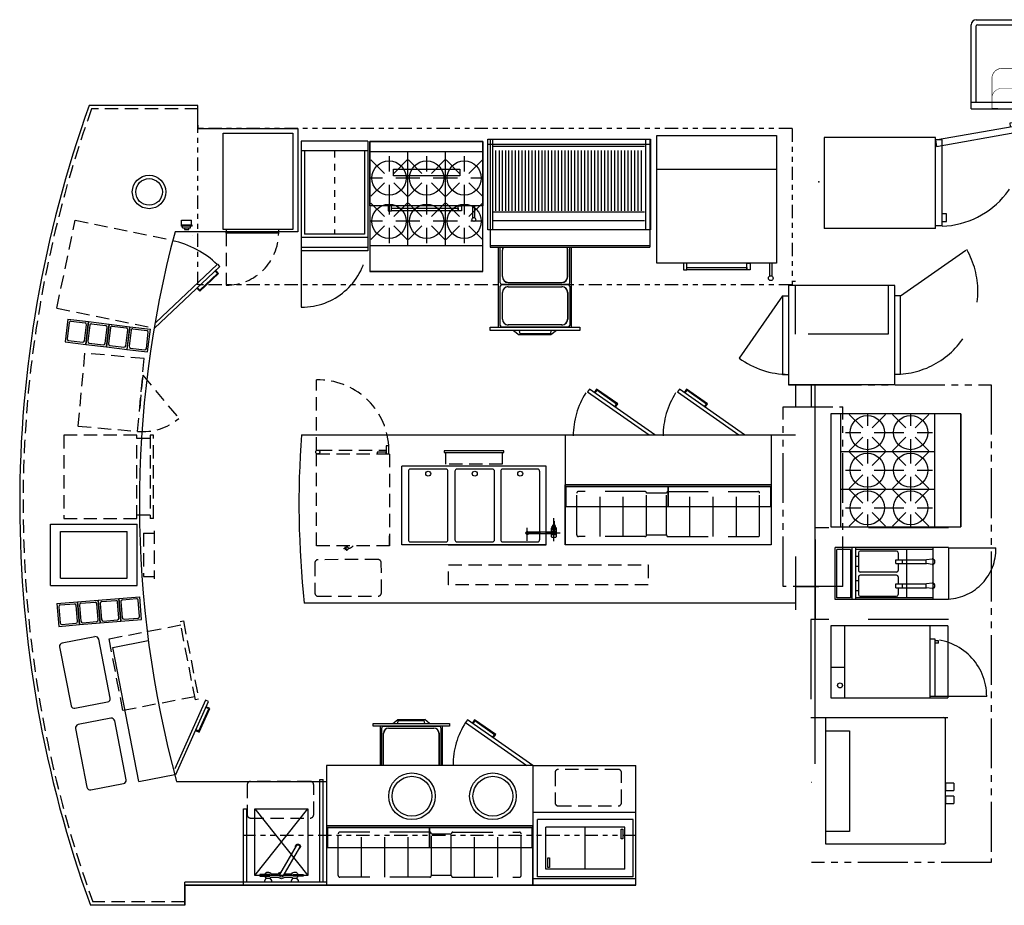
# Model space of a CAD drawing. Header units: inches. Extents: x -119 to 3951, y 0 to 4293.
# Tile 54 of 68: x 3221 to 3518, y 2991 to 3257. Entities that reach past the tile are written whole.
import ezdxf

# ---------------------------------------------------------------- set-up
doc = ezdxf.new("R2010")
doc.units = ezdxf.units.IN
doc.header["$LTSCALE"] = 48
doc.header["$MEASUREMENT"] = 0
for name, pattern in [('A1-DASH', [0.2383, 0.0833, -0.031, 0.031, -0.031, 0.031, -0.031]), ('A2-DASH', [0.5225, 0.3125, -0.042, 0.042, -0.042, 0.042, -0.042]), ('DASHED', [0.75, 0.5, -0.25]), ('HIDDEN', [0.375, 0.25, -0.125]), ('L-DASH', [0.1249, 0.0833, -0.0416]), ('PHANTOM', [2.5, 1.25, -0.25, 0.25, -0.25, 0.25, -0.25]), ('S-DASH', [0.082, 0.041, -0.041])]:
    doc.linetypes.add(name, pattern=pattern)
for name, color, linetype in [('200', 2, 'CONTINUOUS'), ('201', 2, 'HIDDEN'), ('202', 2, 'PHANTOM'), ('204', 6, 'CONTINUOUS'), ('206', 1, 'DASHED'), ('206-KCL-DS', 1, 'DASHED'), ('A-WALL-INT-P1', 7, 'CONTINUOUS'), ('FS-CLRNC', 1, 'DASHED'), ('FS-DSH01', 1, 'S-DASH'), ('FS-DSH03', 1, 'L-DASH'), ('FS-DSHA1', 4, 'A1-DASH'), ('FS-DSHA2', 4, 'A2-DASH'), ('FS-EQCTR', 4, 'CONTINUOUS'), ('FS-EQDTL', 8, 'CONTINUOUS'), ('FS-EQPMT', 2, 'CONTINUOUS'), ('FS-HDS01', 6, 'A1-DASH'), ('FS-HDS02', 6, 'A2-DASH'), ('RD-WALL', 7, 'CONTINUOUS')]:
    doc.layers.add(name, color=color, linetype=linetype)

# ---------------------------------------------------------------- blocks, each defined once
blk = doc.blocks.new('HC00282P')
at = {"layer": '200'}
for p, q in [((27.38, 0), (0, 0)), ((0, -33.5), (0, 0)), ((27.38, -33.5), (27.38, 0)), ((0, -33.5), (27.38, -33.5)), ((0.75, -35.5), (0.75, -33.5)), ((0.75, -35.5), (26.62, -35.5)), ((2.12, -35.5), (2.12, -36.8)), ((26.62, -35.5), (26.62, -33.5)), ((2.12, -36.8), (4.41, -36.8)), ((4.41, -36.8), (4.41, -35.57))]:
    blk.add_line(p, q, dxfattribs=at)
at = {"layer": '206'}
for p, q in [((26.62, -33.5), (24.65, -33.78)), ((24.65, -33.78), (29.22, -59.85)), ((26.62, -33.5), (31.2, -59.56)), ((31.68, -55.84), (30.69, -55.98)), ((31.96, -57.87), (31.68, -55.84)), ((31.01, -58), (31.96, -57.87)), ((29.22, -59.85), (31.2, -59.56))]:
    blk.add_line(p, q, dxfattribs=at)
blk.add_arc((26.21, -34.69), 25.55, 181.8195, 281.3572, dxfattribs=at)
blk = doc.blocks.new('V16SP-P')
at = {"layer": 'FS-EQPMT'}
for p, q in [((0, 6.875), (0, 0)), ((6.25, 6.875), (0, 6.875)), ((5.25, 6.375), (1, 6.375)), ((6.25, 0), (6.25, 6.875)), ((0.5, 5.875), (0.5, 1)), ((5.75, 1), (5.75, 5.875)), ((6.25, 0), (0, 0)), ((5.25, 0.5), (1, 0.5))]:
    blk.add_line(p, q, dxfattribs=at)
for centre, start, end in [((1, 5.875), 90, 180), ((5.25, 5.875), 0, 90), ((1, 1), 180, 270), ((5.25, 1), 270, 0)]:
    blk.add_arc(centre, 0.5, start, end, dxfattribs=at)
blk = doc.blocks.new('e2d0104p')
at = {"layer": 'FS-DSH03'}
for p, q in [((10, 0), (1, 0)), ((0, -1), (0, -19)), ((11, -19), (11, -1)), ((1, -20), (10, -20))]:
    blk.add_line(p, q, dxfattribs=at)
for centre, start, end in [((1, -1), 90, 180), ((10, -1), 0, 90), ((1, -19), 180, 270), ((10, -19), 270, 0)]:
    blk.add_arc(centre, 1, start, end, dxfattribs=at)
blk = doc.blocks.new('F-3253')
at = {"layer": 'FS-EQPMT'}
for p, q in [((-6.5, -2.25), (-6.5, -1.75)), ((-6.5, -1.75), (-3.5, -1.75)), ((-3.5, -2.25), (-6.5, -2.25)), ((-5, 0), (-5, -0.5)), ((-5, -0.5), (-4.55, -1.17)), ((-3.5, -1.75), (-3.5, -2.25)), ((-3.45, -1.17), (-3, -0.5)), ((-3.13, -1.5), (-0.87, -1.5)), ((-3.13, -2.5), (-0.87, -2.5)), ((-3, -0.5), (-3, 0)), ((-0.43, -2.25), (4.57, -10.91)), ((5.43, -10.41), (0.43, -1.75)), ((0.87, -1.5), (3.13, -1.5)), ((0.87, -2.5), (3.13, -2.5)), ((3, 0), (3, -0.5)), ((3, -0.5), (3.45, -1.17)), ((3.5, -1.75), (3.5, -2.25)), ((6.5, -1.75), (3.5, -1.75)), ((3.5, -2.25), (6.5, -2.25)), ((4.55, -1.17), (5, -0.5)), ((5, -0.5), (5, 0)), ((6.5, -2.25), (6.5, -1.75))]:
    blk.add_line(p, q, dxfattribs=at)
for centre, radius, start, end in [((-4, -2), 1, 30, 165.5225), ((-4, -2), 1, 194.4775, 330), ((0, -2), 1, 30, 150), ((0, -2), 1, 210, 270), ((0, -2), 0.5, 30, 210), ((4, -2), 1, 14.4775, 150), ((4, -2), 1, 210, 345.5225), ((5, -10.66), 0.75, 161.8103, 78.1897), ((5, -10.66), 0.5, 210, 30)]:
    blk.add_arc(centre, radius, start, end, dxfattribs=at)
blk = doc.blocks.new('p-ucd24')
at = {"layer": 'FS-DSH03'}
for p, q in [((0.5, 12), (1.5, 12)), ((0.5, -12), (0.5, 12)), ((1.5, 12), (1.5, -12)), ((1.5, 11), (23.5, 11)), ((23.5, 11), (23.5, -11)), ((23.5, -11), (1.5, -11)), ((1.5, -12), (0.5, -12))]:
    blk.add_line(p, q, dxfattribs=at)
blk = doc.blocks.new('RAE01P')
at = {"layer": '200'}
for p, q in [((0, 0), (0, -17.25)), ((0, 0), (28.75, 0)), ((28.75, 0), (28.75, -17.25)), ((0, -17.25), (28.75, -17.25))]:
    blk.add_line(p, q, dxfattribs=at)
at = {"layer": '204'}
for p, q in [((2.5, -2.32), (2.5, -14.93)), ((2.5, -2.32), (26.25, -2.32)), ((14.38, -2.32), (14.38, -14.93)), ((26.25, -2.32), (26.25, -14.93)), ((2.5, -14.93), (26.25, -14.93))]:
    blk.add_line(p, q, dxfattribs=at)
for points in [[(25.61, -2.85), (25.61, -5.78), (25.13, -5.78), (25.13, -2.85)], [(3.14, -14.4), (3.14, -11.47), (3.62, -11.47), (3.62, -14.4)]]:
    blk.add_lwpolyline(points, close=True, dxfattribs=at)
blk = doc.blocks.new('sk-1620')
at = {"layer": 'FS-EQCTR'}
for p, q in [((-8, -20), (8, 0)), ((-8, 0), (8, -20)), ((-8, -20), (-8, 0)), ((-8, 0), (8, 0)), ((8, 0), (8, -20)), ((8, -20), (-8, -20))]:
    blk.add_line(p, q, dxfattribs=at)
blk = doc.blocks.new('VHD044P')
at = {"layer": '200'}
for centre, start, end in [((0.5, -35.5, 65.5), 180, 270), ((37.5, -35.5, 65.5), 270, 0)]:
    blk.add_arc(centre, 0.5, start, end, dxfattribs=at)
for points, invisible_edges in [([(0, -35.5, 65.5), (0, 0, 65.5), (38, 0, 65.5), (38, -35.5, 65.5)], 8), ([(0.5, -35.5, 65.5), (0, -35.5, 65.5), (0.06, -35.74, 65.5)], 9), ([(0.5, -35.5, 65.5), (0.26, -35.94, 65.5), (0.06, -35.74, 65.5)], 9), ([(0.5, -35.5, 65.5), (0.5, -36, 65.5), (0.26, -35.94, 65.5)], 9), ([(0.5, -35.5, 65.5), (0.5, -36, 65.5), (37.5, -36, 65.5), (37.5, -35.5, 65.5)], 13), ([(37.5, -35.5, 65.5), (37.74, -35.94, 65.5), (37.94, -35.74, 65.5)], 9), ([(37.5, -35.5, 65.5), (37.5, -36, 65.5), (37.74, -35.94, 65.5)], 9), ([(37.5, -35.5, 65.5), (38, -35.5, 65.5), (37.94, -35.74, 65.5)], 9)]:
    blk.add_3dface(points, dxfattribs=dict(at, invisible_edges=invisible_edges))
at = {"layer": '202'}
for p, q in [((14.44, -38.5, 60.31), (12.19, -38.5, 60.31)), ((18.31, -38.5, 60.31), (16.06, -38.5, 60.31))]:
    blk.add_line(p, q, dxfattribs=at)
at = {"layer": '204'}
blk.add_3dface([(3.81, 0, 67.38), (34.06, 0, 67.38), (34.06, -7.12, 67.38), (3.81, -7.12, 67.38)], dxfattribs=at)
at = {"layer": '204', "invisible_edges": 2}
for points in [[(12.19, -36, 60.31), (12.19, -38.5, 60.31), (14.44, -38.5, 60.31), (14.44, -36, 60.31)], [(16.06, -36, 60.31), (16.06, -38.5, 60.31), (18.31, -38.5, 60.31), (18.31, -36, 60.31)]]:
    blk.add_3dface(points, dxfattribs=at)
blk = doc.blocks.new('GRCC112P')
at = {"layer": '200'}
for p, q in [((6, -6), (6, -41.19)), ((27.62, -6), (6, -6)), ((27.62, -41.19), (27.62, -6)), ((27.62, -41.19), (6, -41.19))]:
    blk.add_line(p, q, dxfattribs=at)
at = {"layer": '204'}
for p, q in [((15.11, -10.06), (15.11, -6)), ((27.62, -10.06), (6, -10.06)), ((27.62, -35.75), (6, -35.75)), ((6.47, -37.37), (6.47, -35.75)), ((6.47, -37.37), (23.62, -37.37)), ((22.44, -38.37), (22.44, -37.37)), ((22.44, -38.37), (23.16, -38.37)), ((23.16, -38.37), (23.16, -37.37)), ((23.62, -37.37), (23.62, -35.75))]:
    blk.add_line(p, q, dxfattribs=at)
blk.add_circle((9.75, -8.74), 0.75, dxfattribs=at)
at = {"layer": '206'}
for p, q in [((0, -41.19), (0, 0)), ((29.62, 0), (0, 0)), ((29.62, -41.19), (29.62, 0)), ((6.47, -52.87), (6.47, -35.75))]:
    blk.add_line(p, q, dxfattribs=at)
blk.add_arc((6.47, -35.75), 17.12, 270, 0, dxfattribs=at)
blk = doc.blocks.new('VHG009P')
at = {"layer": '200'}
for p, q in [((0, -19.344), (0, 0)), ((0, 0), (34, 0)), ((34, 0), (34, -19.344)), ((7.125, -10.34375), (7.125, -8.34375)), ((7.125, -8.34375), (27, -8.34375)), ((27, -8.34375), (27, -10.34375)), ((27, -10.34375), (7.125, -10.34375)), ((34, -19.344), (0, -19.344)), ((6.5, -19.344), (5.5, -19.344)), ((5.5, -19.344), (5.5, -20.844)), ((6.5, -20.844), (6.5, -19.344)), ((6.5, -20.094), (26.5, -20.094)), ((6.5, -20.844), (6.5, -20.094)), ((26.5, -19.344), (27.5, -19.344)), ((26.5, -20.844), (26.5, -19.344)), ((26.5, -20.094), (26.5, -20.844)), ((27.5, -19.344), (27.5, -20.844)), ((31, -19.344), (31.5, -19.344)), ((31, -22.969), (31, -19.344)), ((31.5, -19.344), (31.5, -22.969)), ((5.5, -20.844), (6.5, -20.844)), ((26.5, -20.844), (6.5, -20.844)), ((27.5, -20.844), (26.5, -20.844)), ((31.5, -22.969), (31, -22.969))]:
    blk.add_line(p, q, dxfattribs=at)
blk.add_circle((31.25, -23.46875), 0.5625, dxfattribs=at)
blk = doc.blocks.new('VHG008P')
at = {"layer": '200'}
for p, q in [((0, 0), (36, 0)), ((0, -38.375), (0, 0)), ((36, 0), (36, -38.375)), ((0, -10.125), (36, -10.125)), ((36, -38.375), (0, -38.375)), ((9, -38.375), (8, -38.375)), ((8, -38.375), (8, -40.375)), ((9, -38.375), (8, -38.375)), ((8, -38.375), (8, -40.375)), ((9, -40.375), (9, -38.375)), ((9, -40.375), (9, -38.375)), ((27, -38.375), (28, -38.375)), ((27, -40.375), (27, -38.375)), ((27, -38.375), (28, -38.375)), ((27, -40.375), (27, -38.375)), ((28, -38.375), (28, -40.375)), ((28, -38.375), (28, -40.375)), ((33.93, -42.215), (33.93, -38.375)), ((33.93, -42.215), (33.93, -38.375)), ((34.57, -38.375), (34.57, -42.215)), ((34.57, -38.375), (34.57, -42.215)), ((8, -40.375), (9, -40.375)), ((8, -40.375), (9, -40.375)), ((9, -39.625), (27, -39.625)), ((9, -40.375), (9, -39.625)), ((9, -39.625), (27, -39.625)), ((9, -40.375), (9, -39.625)), ((27, -40.375), (9, -40.375)), ((27, -40.375), (9, -40.375)), ((27, -39.625), (27, -40.375)), ((27, -39.625), (27, -40.375)), ((28, -40.375), (27, -40.375)), ((28, -40.375), (27, -40.375))]:
    blk.add_line(p, q, dxfattribs=at)
blk.add_circle((34.25, -42.855), 0.718, dxfattribs=at)
blk.add_circle((34.25, -42.855), 0.718, dxfattribs=at)
blk = doc.blocks.new('VHQ073P')
at = {"layer": '200'}
for p, q in [((0, -27.25), (0, 0)), ((0, 0), (49, 0)), ((1.5, -27.25), (1.5, 0)), ((47.5, 0), (47.5, -27.25)), ((0, -1.5), (49, -1.5)), ((47.18, -2.21), (1.73, -2.21)), ((49, 0), (49, -27.25)), ((2.48, -21.59), (2.48, -3.46)), ((3.49, -21.59), (3.49, -3.46)), ((4.42, -21.59), (4.42, -3.46)), ((5.42, -21.59), (5.42, -3.46)), ((6.36, -21.59), (6.36, -3.46)), ((7.36, -21.59), (7.36, -3.46)), ((8.36, -21.59), (8.36, -3.46)), ((9.36, -21.59), (9.36, -3.46)), ((10.33, -21.59), (10.33, -3.46)), ((11.33, -21.59), (11.33, -3.46)), ((12.33, -21.59), (12.33, -3.46)), ((13.33, -21.59), (13.33, -3.46)), ((14.33, -21.59), (14.33, -3.46)), ((15.33, -21.59), (15.33, -3.46)), ((16.33, -21.59), (16.33, -3.46)), ((17.24, -21.59), (17.24, -3.46)), ((18.24, -21.59), (18.24, -3.46)), ((19.26, -21.59), (19.26, -3.46)), ((20.26, -21.59), (20.26, -3.46)), ((21.24, -21.59), (21.24, -3.46)), ((22.24, -21.59), (22.24, -3.46)), ((23.24, -21.59), (23.24, -3.46)), ((24.24, -21.59), (24.24, -3.46)), ((25.24, -21.59), (25.24, -3.46)), ((26.24, -21.59), (26.24, -3.46)), ((27.24, -21.59), (27.24, -3.46)), ((28.24, -21.59), (28.24, -3.46)), ((29.24, -21.59), (29.24, -3.46)), ((30.24, -21.59), (30.24, -3.46)), ((31.24, -21.59), (31.24, -3.46)), ((32.24, -21.59), (32.24, -3.46)), ((33.24, -21.59), (33.24, -3.46)), ((34.24, -21.59), (34.24, -3.46)), ((35.24, -21.59), (35.24, -3.46)), ((36.24, -21.59), (36.24, -3.46)), ((37.24, -21.59), (37.24, -3.46)), ((38.24, -21.59), (38.24, -3.46)), ((39.24, -21.59), (39.24, -3.46)), ((40.24, -21.59), (40.24, -3.46)), ((41.24, -21.59), (41.24, -3.46)), ((42.24, -21.59), (42.24, -3.46)), ((43.24, -21.59), (43.24, -3.46)), ((44.24, -21.59), (44.24, -3.46)), ((45.24, -21.59), (45.24, -3.46)), ((46.24, -21.59), (46.24, -3.46)), ((47.18, -21.96), (1.73, -21.96)), ((1.73, -24.46), (47.18, -24.46)), ((49, -27.25), (0, -27.25))]:
    blk.add_line(p, q, dxfattribs=at)
blk = doc.blocks.new('RA2F02P')
at = {"layer": '200'}
for p, q in [((0, 0), (48, 0)), ((0, 0), (0, -32.5)), ((48, 0), (48, -32.5)), ((0, -32), (48, -32)), ((0, -32.5), (48, -32.5)), ((2.5, -56.5), (2.5, -32.5)), ((3.04, -43.23), (3.04, -32.5)), ((23.95, -43.22), (23.95, -32.49)), ((24.5, -56.5), (24.5, -32.5)), ((3.67, -41.32), (3.67, -33.36)), ((3.71, -41.32), (3.71, -33.39)), ((23.28, -41.32), (23.28, -33.36)), ((23.32, -41.32), (23.32, -33.4)), ((3.04, -55.99), (3.04, -44.24)), ((23.44, -43.73), (3.55, -43.73)), ((23.44, -43.73), (3.55, -43.73)), ((3.56, -43.73), (23.44, -43.73)), ((3.56, -43.73), (23.44, -43.73)), ((5.45, -43.06), (21.55, -43.06)), ((5.45, -43.1), (21.55, -43.1)), ((5.45, -44.36), (21.55, -44.36)), ((5.45, -44.4), (21.55, -44.4)), ((23.95, -44.24), (23.95, -55.99)), ((3.67, -54.1), (3.67, -46.13)), ((3.71, -54.1), (3.71, -46.13)), ((23.28, -46.13), (23.28, -54.1)), ((23.32, -46.13), (23.32, -54.1)), ((21.55, -55.83), (5.45, -55.83)), ((21.55, -55.87), (5.45, -55.87)), ((0, -56.5), (27, -56.5)), ((0, -57.5), (0, -56.5)), ((27, -57.5), (0, -57.5)), ((23.44, -56.5), (3.56, -56.5)), ((7, -57.5), (8.75, -58.88)), ((8.75, -57.5), (8.88, -58.5)), ((18.25, -58.88), (8.75, -58.88)), ((18.12, -58.5), (8.88, -58.5)), ((18.25, -57.5), (18.12, -58.5)), ((20, -57.5), (18.25, -58.88)), ((27, -56.5), (27, -57.5))]:
    blk.add_line(p, q, dxfattribs=at)
for centre, radius, start, end in [((5.45, -33.36), 1.78, 151.0781, 180), ((5.45, -33.36), 1.74, 150.3561, 181.055), ((21.55, -33.36), 1.74, 359.8516, 29.6439), ((21.55, -33.36), 1.78, 358.69, 28.9219), ((5.45, -41.32), 1.78, 180, 270), ((5.45, -41.32), 1.74, 180, 270), ((21.55, -41.32), 1.78, 270, 360), ((21.55, -41.32), 1.74, 270, 0), ((3.55, -43.22), 0.513, 180, 270), ((3.55, -44.24), 0.513, 90, 180), ((5.45, -46.13), 1.78, 90, 180), ((5.45, -46.13), 1.74, 90, 180), ((21.55, -46.13), 1.78, 0, 90), ((21.55, -46.13), 1.74, 0, 90), ((23.44, -43.22), 0.513, 270, 0), ((23.44, -44.24), 0.513, 0, 90), ((3.55, -55.99), 0.513, 180, 270), ((5.45, -54.1), 1.78, 180, 270), ((5.45, -54.1), 1.74, 180, 270), ((21.55, -54.1), 1.78, 270, 0), ((21.55, -54.1), 1.74, 270, 0), ((23.44, -55.99), 0.513, 270, 0)]:
    blk.add_arc(centre, radius, start, end, dxfattribs=at)
blk = doc.blocks.new('VHE005P')
at = {"layer": '200'}
for p, q in [((0, 0), (0, -39.12)), ((34, 0), (0, 0)), ((34, -39.12), (34, 0)), ((0, -3), (34, -3)), ((4.34, -9.59), (0.27, -5.52)), ((5.75, -4.45), (5.75, -9)), ((11.23, -5.52), (7.16, -9.59)), ((11.33, -3), (11.33, -31.25)), ((15.64, -9.59), (11.58, -5.52)), ((17.06, -4.45), (17.06, -9)), ((22.54, -5.52), (18.47, -9.59)), ((22.66, -3), (22.66, -31.25)), ((26.96, -9.59), (22.89, -5.52)), ((28.37, -4.45), (28.37, -9)), ((33.85, -5.52), (29.79, -9.59)), ((3.75, -11), (0, -11)), ((12.29, -11), (7.75, -11)), ((15.06, -11), (10.51, -11)), ((23.6, -11), (19.06, -11)), ((26.37, -11), (21.83, -11)), ((33.92, -11), (30.37, -11)), ((4.34, -12.41), (0.27, -16.48)), ((5.75, -13), (5.75, -17.55)), ((11.23, -16.48), (7.16, -12.41)), ((15.64, -12.41), (11.58, -16.48)), ((17.06, -13), (17.06, -17.55)), ((22.54, -16.48), (18.47, -12.41)), ((26.96, -12.41), (22.89, -16.48)), ((28.37, -13), (28.37, -17.55)), ((33.85, -16.48), (29.79, -12.41)), ((5.75, -17.45), (5.75, -22)), ((17.06, -17.45), (17.06, -22)), ((28.37, -17.45), (28.37, -22)), ((4.34, -22.59), (0.27, -18.52)), ((11.23, -18.52), (7.16, -22.59)), ((15.64, -22.59), (11.58, -18.52)), ((22.54, -18.52), (18.47, -22.59)), ((26.96, -22.59), (22.89, -18.52)), ((33.85, -18.52), (29.79, -22.59)), ((3.75, -24), (0, -24)), ((4.34, -25.41), (0.27, -29.48)), ((5.75, -26), (5.75, -30.55)), ((11.23, -29.48), (7.16, -25.41)), ((12.29, -24), (7.75, -24)), ((15.06, -24), (10.51, -24)), ((15.64, -25.41), (11.58, -29.48)), ((17.06, -26), (17.06, -30.55)), ((22.54, -29.48), (18.47, -25.41)), ((23.6, -24), (19.06, -24)), ((26.37, -24), (21.83, -24)), ((26.96, -25.41), (22.89, -29.48)), ((28.37, -26), (28.37, -30.55)), ((33.85, -29.48), (29.79, -25.41)), ((33.92, -24), (30.37, -24)), ((0, -31.25), (34, -31.25)), ((0, -39.12), (34, -39.12)), ((34, -39.12), (0, -39.12)), ((0, -39.12), (0, -39.12)), ((0, -39.12), (34, -39.12)), ((34, -39.12), (34, -39.12))]:
    blk.add_line(p, q, dxfattribs=at)
for centre in [(5.75, -11), (17.06, -11), (28.37, -11), (5.75, -24), (17.06, -24), (28.37, -24)]:
    blk.add_circle(centre, 5.14, dxfattribs=at)
blk = doc.blocks.new('PTG0001P')
at = {"layer": 'FS-CLRNC'}
for p, q in [((0, 0), (27.5, 0)), ((0, -40), (0, 0)), ((27.5, -40), (27.5, 0)), ((21.45, -40), (21.45, -54.33)), ((21.56, -70), (5.94, -70))]:
    blk.add_line(p, q, dxfattribs=at)
blk.add_arc((21.22, -39.17), 15.16, 183.1306, 270.8768, dxfattribs=at)
at = {"layer": 'FS-EQDTL'}
for p, q in [((6.5, -6.5), (21, -6.5)), ((6.5, -10.57), (6.5, -6.5)), ((21, -10.57), (21, -6.5)), ((21.56, -11), (5.94, -11)), ((21.55, -11), (5.95, -11)), ((21.42, -11), (6.08, -11)), ((21, -10.57), (6.5, -10.57)), ((21.56, -12.05), (5.94, -12.05)), ((6.5, -35.38), (6.5, -12.11)), ((6.94, -13.45), (6.94, -24.45)), ((12.75, -12.95), (7.44, -12.95)), ((11.6, -12.08), (8.6, -12.08)), ((8.6, -12.95), (8.6, -12.08)), ((11.6, -12.95), (11.6, -12.08)), ((13.25, -24.45), (13.25, -13.45)), ((14.19, -24.45), (14.19, -13.45)), ((20, -12.95), (14.69, -12.95)), ((18.85, -12.08), (15.85, -12.08)), ((15.85, -12.95), (15.85, -12.08)), ((18.85, -12.95), (18.85, -12.08)), ((20.5, -24.45), (20.5, -13.45)), ((21, -35.38), (21, -12.11)), ((9.49, -24.95), (7.44, -24.95)), ((9.49, -24.21), (10.67, -24.21)), ((9.49, -24.21), (9.49, -33.47)), ((10.67, -26.09), (9.49, -26.09)), ((10.67, -24.21), (10.67, -33.47)), ((12.75, -24.95), (10.67, -24.95)), ((16.74, -24.95), (14.69, -24.95)), ((16.74, -24.21), (16.74, -33.47)), ((16.74, -24.21), (17.92, -24.21)), ((17.92, -26.09), (16.74, -26.09)), ((17.92, -24.21), (17.92, -33.47)), ((20, -24.95), (17.92, -24.95)), ((21, -27.44), (6.5, -27.44)), ((21.56, -35.38), (5.94, -35.38)), ((9.27, -35.14), (9.49, -33.47)), ((10.67, -33.24), (9.49, -33.24)), ((10.89, -35.14), (10.67, -33.47)), ((16.52, -35.14), (16.74, -33.47)), ((17.92, -33.24), (16.74, -33.24)), ((18.14, -35.14), (17.92, -33.47))]:
    blk.add_line(p, q, dxfattribs=at)
for centre, radius, start, end in [((7.44, -13.45), 0.5, 90, 180), ((12.75, -13.45), 0.5, 0, 90), ((14.69, -13.45), 0.5, 90, 180), ((20, -13.45), 0.5, 0, 90), ((7.44, -24.45), 0.5, 180, 270), ((12.75, -24.45), 0.5, 270, 0), ((14.69, -24.45), 0.5, 180, 270), ((20, -24.45), 0.5, 270, 0), ((10.08, -35.14), 0.812, 180, 0), ((17.33, -35.14), 0.812, 180, 0)]:
    blk.add_arc(centre, radius, start, end, dxfattribs=at)
at = {"layer": 'FS-EQPMT'}
for p, q in [((5.94, -6), (21.56, -6)), ((5.94, -40), (5.94, -6)), ((21.56, -40), (21.56, -6)), ((21.56, -40), (5.94, -40))]:
    blk.add_line(p, q, dxfattribs=at)
blk = doc.blocks.new('WMK21P')
at = {"layer": 'FS-DSH03'}
for p, q in [((13.24, -24.25), (30.26, -24.25)), ((13.24, -27.75), (13.24, -24.25)), ((30.26, -24.25), (30.26, -27.75))]:
    blk.add_line(p, q, dxfattribs=at)
at = {"layer": 'FS-EQPMT'}
for p, q in [((0, 0), (0, -23.62)), ((29.5, 0), (0, 0)), ((0, 0), (43.5, 0)), ((43.5, 0), (43.5, -23.62)), ((2, -1.5), (2, -22.13)), ((13.1, -0.88), (2.63, -0.88)), ((13.73, -22.13), (13.73, -1.5)), ((15.59, -1.5), (15.59, -22.13)), ((26.88, -0.88), (16.21, -0.88)), ((27.5, -22.13), (27.5, -1.5)), ((29.59, -1.5), (29.59, -22.13)), ((40.88, -0.88), (30.21, -0.88)), ((41.5, -22.13), (41.5, -1.5)), ((0, -23.62), (43.5, -23.62)), ((2.63, -22.75), (13.1, -22.75)), ((16.21, -22.75), (26.88, -22.75)), ((30.21, -22.75), (40.88, -22.75)), ((30.76, -27.75), (12.74, -27.75)), ((12.74, -27.75), (12.74, -28.25)), ((12.74, -28.25), (30.76, -28.25)), ((30.76, -28.25), (30.76, -27.75))]:
    blk.add_line(p, q, dxfattribs=at)
for centre in [(7.86, -21.38), (21.54, -21.38), (35.54, -21.38)]:
    blk.add_circle(centre, 0.75, dxfattribs=at)
for centre, start, end in [((2.63, -1.5), 90, 180), ((13.1, -1.5), 0, 90), ((16.21, -1.5), 90, 180), ((26.88, -1.5), 0, 90), ((30.21, -1.5), 90, 180), ((40.88, -1.5), 0, 90), ((2.63, -22.13), 180, 270), ((13.1, -22.13), 270, 0), ((16.21, -22.13), 180, 270), ((26.88, -22.13), 270, 0), ((30.21, -22.13), 180, 270), ((40.88, -22.13), 270, 0)]:
    blk.add_arc(centre, 0.625, start, end, dxfattribs=at)
blk = doc.blocks.new('FS3011P')
at = {"layer": 'FS-DSH03'}
for p, q in [((0, -8.08), (0, 3.21)), ((-2.46, 0), (4.42, 0)), ((-0.5, 0.15), (-0.5, 0.75)), ((0.5, 0.15), (0.5, 0.75)), ((-0.5, -0.75), (-0.5, -0.15)), ((0.5, -0.75), (0.5, -0.15)), ((-2.42, -8.08), (2.42, -8.08))]:
    blk.add_line(p, q, dxfattribs=at)
blk.add_lwpolyline([(0.31, -0.48), (0.59, 0), (0.29, 0.51), (-0.29, 0.51), (-0.59, 0), (-0.31, -0.48)], dxfattribs=at)
at = {"layer": 'FS-EQPMT'}
for p, q in [((-1.25, -0.62), (-1.25, 0.62)), ((-1.05, 0.75), (1.43, 0.75)), ((-0.32, 0), (-0.32, -8)), ((0.32, -8), (0.32, 0)), ((1.13, 0.47), (1.31, 0.47)), ((1.15, 0), (1.32, 0.51)), ((1.15, 0), (1.32, -0.51)), ((1.32, 0.51), (2.01, 0.51)), ((1.44, 0), (1.61, 0.51)), ((1.44, 0), (1.61, -0.51)), ((1.62, 0.62), (1.62, 0.51)), ((1.91, 0.22), (2.26, 0.31)), ((2.09, 0.27), (2.01, 0.51)), ((3.5, 0.12), (2.48, 0.12)), ((3.5, -0.12), (3.5, 0.12)), ((-1.05, -0.75), (-0.31, -0.75)), ((0.31, -0.75), (1.43, -0.75)), ((1.13, -0.47), (1.31, -0.47)), ((1.32, -0.51), (2.01, -0.51)), ((1.62, -0.62), (1.62, -0.51)), ((1.91, -0.22), (2.26, -0.31)), ((2.09, -0.27), (2.01, -0.51)), ((3.5, -0.12), (2.48, -0.12))]:
    blk.add_line(p, q, dxfattribs=at)
at = {"layer": 'FS-EQPMT', "flags": 128}
for points in [[(-1.05, 0.75), (-1.11, 0.74), (-1.16, 0.72), (-1.2, 0.68), (-1.25, 0.62)], [(1.13, 0.47), (1.08, 0.46), (1.03, 0.44), (0.98, 0.4), (0.94, 0.35), (0.9, 0.28), (0.87, 0.21), (0.85, 0.13), (0.84, 0.04), (0.84, -0.04), (0.85, -0.13), (0.87, -0.21), (0.9, -0.28), (0.94, -0.35), (0.98, -0.4), (1.03, -0.44), (1.08, -0.46), (1.13, -0.47)], [(1.91, 0.22), (1.88, 0.22), (1.86, 0.2), (1.83, 0.19), (1.81, 0.16), (1.79, 0.13), (1.78, 0.1), (1.77, 0.06), (1.77, 0.02), (1.77, -0.02), (1.77, -0.06), (1.78, -0.1), (1.79, -0.13), (1.81, -0.16), (1.83, -0.19), (1.86, -0.2), (1.88, -0.22), (1.91, -0.22)], [(2.48, 0.12), (2.46, 0.18), (2.43, 0.22), (2.4, 0.26), (2.37, 0.29), (2.33, 0.31), (2.29, 0.31), (2.25, 0.31), (2.22, 0.29), (2.18, 0.26), (2.15, 0.22), (2.13, 0.17), (2.11, 0.12), (2.1, 0.06), (2.1, 0), (2.1, -0.06), (2.11, -0.12), (2.13, -0.17), (2.15, -0.22), (2.18, -0.26), (2.22, -0.29), (2.25, -0.31), (2.29, -0.31), (2.33, -0.31), (2.37, -0.29), (2.4, -0.26), (2.43, -0.22), (2.46, -0.18), (2.48, -0.12)], [(-1.25, -0.62), (-1.2, -0.68), (-1.16, -0.72), (-1.11, -0.74), (-1.05, -0.75)]]:
    blk.add_lwpolyline(points, dxfattribs=at)
at = {"layer": 'FS-EQPMT', "extrusion": (0, 0, -1), "flags": 128}
for points in [[(-1.43, 0.75), (-1.48, 0.74), (-1.53, 0.72), (-1.58, 0.68), (-1.62, 0.62)], [(-1.62, -0.62), (-1.58, -0.68), (-1.53, -0.72), (-1.48, -0.74), (-1.43, -0.75)]]:
    blk.add_lwpolyline(points, dxfattribs=at)
at = {"layer": 'FS-EQPMT'}
for centre, radius, start, end in [((0, 0.01), 0.323, 357.5255, 182.4745), ((0, -8), 0.46, 134.5303, 45.4697), ((0, -8), 0.322, 180, 0)]:
    blk.add_arc(centre, radius, start, end, dxfattribs=at)

msp = doc.modelspace()

# ---------------------------------------------------------------- linework, layer by layer
at = {"layer": '200'}
for p, q in [((3507.69, 3230.68), (3507.69, 3255.93)), ((3509.19, 3257.43), (3626.19, 3257.43)), ((3509.19, 3232.68), (3509.19, 3255.56)), ((3509.56, 3255.93), (3625.81, 3255.93)), ((3507.69, 3232.68), (3627.69, 3232.68)), ((3507.69, 3230.68), (3627.69, 3230.68)), ((3326.17, 3220.93), (3306.17, 3220.93)), ((3306.17, 3220.93), (3306.17, 3187.93)), ((3326.17, 3220.93), (3326.17, 3187.93)), ((3273.34, 3195.64), (3270.02, 3195.62)), ((3273.34, 3195.64), (3270.02, 3195.62)), ((3270.02, 3195.62), (3270.02, 3195.37)), ((3270.02, 3195.62), (3270.02, 3195.37)), ((3273.34, 3195.39), (3270.02, 3195.37)), ((3273.34, 3195.39), (3270.02, 3195.37)), ((3270.47, 3194.88), (3270.47, 3195.38)), ((3270.47, 3194.88), (3270.47, 3195.38)), ((3270.47, 3194.88), (3272.89, 3194.88)), ((3270.47, 3194.88), (3272.89, 3194.88)), ((3271.03, 3194.88), (3271.03, 3194.38)), ((3271.03, 3194.88), (3271.03, 3194.38)), ((3271.03, 3194.38), (3272.34, 3194.38)), ((3271.03, 3194.38), (3272.34, 3194.38)), ((3272.34, 3194.38), (3272.33, 3194.88)), ((3272.34, 3194.38), (3272.33, 3194.88)), ((3272.89, 3194.88), (3272.89, 3195.38)), ((3272.89, 3194.88), (3272.89, 3195.38)), ((3273.34, 3195.39), (3273.34, 3195.64)), ((3273.34, 3195.39), (3273.34, 3195.64)), ((3326.17, 3187.93), (3306.17, 3187.93)), ((3281.72, 3183.2), (3281.04, 3183.92)), ((3262.06, 3164.69), (3281.72, 3183.2)), ((3280.89, 3183.79), (3262.41, 3166.39)), ((3275.66, 3175.77), (3281.3, 3181.08)), ((3275.67, 3176.13), (3280.95, 3181.1)), ((3280.95, 3181.1), (3280.26, 3181.82)), ((3281.3, 3181.08), (3280.45, 3182)), ((3274.8, 3176.68), (3275.66, 3175.77)), ((3274.99, 3176.86), (3275.67, 3176.13)), ((3484.69, 3177.55), (3452.69, 3177.55)), ((3452.69, 3177.55), (3452.69, 3147.68)), ((3484.69, 3147.68), (3484.69, 3177.55)), ((3450.97, 3174.43), (3452.69, 3174.43)), ((3450.97, 3174.43), (3450.97, 3150.8)), ((3486.41, 3174.43), (3484.69, 3174.43)), ((3486.41, 3150.8), (3486.41, 3174.43)), ((3450.97, 3150.8), (3452.69, 3150.8)), ((3486.41, 3150.8), (3484.69, 3150.8)), ((3392.87, 3146.37), (3392.3, 3145.56)), ((3392.3, 3145.56), (3410.77, 3132.58)), ((3412.51, 3132.58), (3392.87, 3146.37)), ((3395.02, 3146.39), (3394.3, 3145.37)), ((3395.08, 3146.04), (3394.51, 3145.22)), ((3401.36, 3141.94), (3395.02, 3146.39)), ((3401.02, 3141.87), (3395.08, 3146.04)), ((3419.91, 3146.37), (3419.33, 3145.56)), ((3419.33, 3145.56), (3437.8, 3132.58)), ((3439.54, 3132.58), (3419.91, 3146.37)), ((3422.06, 3146.39), (3421.34, 3145.37)), ((3422.12, 3146.04), (3421.54, 3145.22)), ((3428.4, 3141.94), (3422.06, 3146.39)), ((3428.05, 3141.87), (3422.12, 3146.04)), ((3484.69, 3147.68), (3452.69, 3147.68)), ((3400.44, 3141.06), (3401.02, 3141.87)), ((3400.64, 3140.91), (3401.36, 3141.94)), ((3427.48, 3141.06), (3428.05, 3141.87)), ((3427.68, 3140.91), (3428.4, 3141.94)), ((3385.54, 3132.58), (3447.54, 3132.58)), ((3385.54, 3132.58), (3385.54, 3099.59)), ((3447.54, 3132.58), (3447.54, 3099.59)), ((3447.54, 3117.59), (3385.54, 3117.59)), ((3385.54, 3099.59), (3385.54, 3117.59)), ((3385.79, 3116.84), (3385.54, 3116.84)), ((3385.79, 3117.09), (3385.79, 3110.96)), ((3447.29, 3117.09), (3385.79, 3117.09)), ((3447.29, 3117.02), (3385.79, 3117.02)), ((3416.48, 3110.96), (3416.48, 3117.02)), ((3416.61, 3110.96), (3416.61, 3117.02)), ((3447.29, 3117.09), (3447.29, 3110.96)), ((3447.54, 3116.84), (3447.29, 3116.84)), ((3447.54, 3117.59), (3447.54, 3099.59)), ((3447.54, 3110.96), (3385.54, 3110.96)), ((3230.76, 3087.3), (3230.76, 3105.8)), ((3230.76, 3105.8), (3256.76, 3105.8)), ((3256.76, 3087.3), (3256.76, 3105.8)), ((3233.7, 3089.55), (3233.7, 3103.55)), ((3233.7, 3103.55), (3253.82, 3103.55)), ((3253.82, 3089.55), (3253.82, 3103.55)), ((3447.54, 3099.59), (3385.54, 3099.59)), ((3233.7, 3089.55), (3253.82, 3089.55)), ((3230.76, 3087.3), (3256.76, 3087.3)), ((3277.32, 3052.84), (3268.11, 3032.24)), ((3268.44, 3030.53), (3278.24, 3052.44)), ((3278.24, 3052.44), (3277.32, 3052.84)), ((3278.33, 3050.2), (3277.42, 3050.61)), ((3278.66, 3050.33), (3277.52, 3050.84)), ((3275.37, 3043.58), (3278.33, 3050.2)), ((3275.5, 3043.25), (3278.66, 3050.33)), ((3327.8, 3045.01), (3327.8, 3045.86)), ((3327.8, 3045.86), (3350.71, 3045.86)), ((3350.71, 3045.01), (3327.8, 3045.01)), ((3329.92, 3045.01), (3329.92, 3033.17)), ((3330.82, 3045.01), (3347.7, 3045.01)), ((3333.74, 3045.86), (3335.22, 3047.03)), ((3335.22, 3047.03), (3343.29, 3047.03)), ((3335.22, 3045.86), (3335.33, 3046.71)), ((3335.33, 3046.71), (3343.18, 3046.71)), ((3343.29, 3045.86), (3343.18, 3046.71)), ((3344.77, 3045.86), (3343.29, 3047.03)), ((3348.59, 3045.01), (3348.59, 3033.17)), ((3350.71, 3045.86), (3350.71, 3045.01)), ((3356.16, 3046.96), (3355.58, 3046.15)), ((3355.58, 3046.15), (3374.06, 3033.17)), ((3375.8, 3033.17), (3356.16, 3046.96)), ((3358.31, 3046.98), (3357.59, 3045.96)), ((3358.37, 3046.63), (3357.79, 3045.81)), ((3364.65, 3042.53), (3358.31, 3046.98)), ((3364.3, 3042.46), (3358.37, 3046.63)), ((3274.36, 3043.76), (3275.5, 3043.25)), ((3274.46, 3043.99), (3275.37, 3043.58)), ((3330.38, 3033.17), (3330.38, 3044.58)), ((3330.92, 3033.17), (3330.92, 3042.97)), ((3330.95, 3033.17), (3330.95, 3042.97)), ((3332.43, 3044.48), (3346.09, 3044.48)), ((3332.43, 3044.45), (3346.09, 3044.45)), ((3347.56, 3042.97), (3347.56, 3033.17)), ((3347.6, 3042.97), (3347.6, 3033.17)), ((3348.13, 3044.58), (3348.13, 3033.17)), ((3363.73, 3041.65), (3364.3, 3042.46)), ((3363.93, 3041.5), (3364.65, 3042.53)), ((3313.8, 3033.17), (3313.8, 2997.18)), ((3375.8, 3033.17), (3313.8, 3033.17)), ((3375.8, 3033.17), (3375.8, 2997.18)), ((3313.8, 3015.18), (3313.8, 2997.18)), ((3313.8, 3015.18), (3375.8, 3015.18)), ((3375.8, 2997.18), (3375.8, 3015.18)), ((3313.8, 3014.43), (3314.05, 3014.43)), ((3314.05, 3014.68), (3375.55, 3014.68)), ((3314.05, 3014.68), (3314.05, 3008.55)), ((3314.05, 3014.61), (3375.55, 3014.61)), ((3344.73, 3008.55), (3344.73, 3014.61)), ((3344.86, 3008.55), (3344.86, 3014.61)), ((3375.55, 3014.68), (3375.55, 3008.55)), ((3375.55, 3014.43), (3375.8, 3014.43)), ((3313.8, 3008.55), (3375.8, 3008.55)), ((3313.8, 2997.18), (3375.8, 2997.18))]:
    msp.add_line(p, q, dxfattribs=at)
for radius in [5.03, 4]:
    msp.add_circle((3260.38, 3205.65), radius, dxfattribs=at)
for centre, radius, start, end in [((3509.19, 3255.93), 1.5, 90, 180), ((3509.56, 3255.56), 0.375, 90, 180), ((3330.82, 3044.58), 0.435, 90, 180), ((3347.7, 3044.58), 0.435, 0, 90), ((3332.43, 3042.97), 1.51, 90, 180), ((3332.43, 3042.97), 1.47, 90, 180), ((3346.09, 3042.97), 1.51, 0, 90), ((3346.09, 3042.97), 1.47, 0, 90)]:
    msp.add_arc(centre, radius, start, end, dxfattribs=at)
at = {"layer": '201'}
for p, q in [((3270.18, 3197.12), (3273.18, 3197.14)), ((3270.18, 3197.12), (3273.18, 3197.14)), ((3270.18, 3195.62), (3270.18, 3197.12)), ((3270.18, 3195.62), (3270.18, 3197.12)), ((3273.18, 3195.64), (3273.18, 3197.14)), ((3273.18, 3195.64), (3273.18, 3197.14)), ((3389.04, 3102.52), (3389.04, 3115.09)), ((3409.54, 3115.59), (3389.54, 3115.59)), ((3396.04, 3102.02), (3396.04, 3115.59)), ((3403.04, 3102.02), (3403.04, 3115.59)), ((3416.04, 3115.09), (3410.04, 3115.09)), ((3410.04, 3102.52), (3410.04, 3115.09)), ((3416.04, 3102.52), (3416.04, 3115.09)), ((3416.54, 3115.59), (3443.54, 3115.59)), ((3423.04, 3102.02), (3423.04, 3115.59)), ((3430.04, 3102.02), (3430.04, 3115.59)), ((3437.04, 3102.02), (3437.04, 3115.59)), ((3444.04, 3102.52), (3444.04, 3115.09)), ((3409.54, 3102.02), (3389.54, 3102.02)), ((3410.04, 3102.52), (3416.04, 3102.52)), ((3416.54, 3102.02), (3443.54, 3102.02)), ((3317.3, 3000.11), (3317.3, 3012.68)), ((3344.8, 3013.18), (3317.8, 3013.18)), ((3324.3, 2999.61), (3324.3, 3013.18)), ((3331.3, 2999.61), (3331.3, 3013.18)), ((3338.3, 2999.61), (3338.3, 3013.18)), ((3345.3, 3000.11), (3345.3, 3012.68)), ((3345.3, 3012.68), (3351.3, 3012.68)), ((3351.3, 3000.11), (3351.3, 3012.68)), ((3351.8, 3013.18), (3371.8, 3013.18)), ((3358.3, 2999.61), (3358.3, 3013.18)), ((3365.3, 2999.61), (3365.3, 3013.18)), ((3372.3, 3000.11), (3372.3, 3012.68)), ((3344.8, 2999.61), (3317.8, 2999.61)), ((3351.3, 3000.11), (3345.3, 3000.11)), ((3351.8, 2999.61), (3371.8, 2999.61))]:
    msp.add_line(p, q, dxfattribs=at)
for centre, start, end in [((3389.54, 3115.09), 90, 180), ((3409.54, 3115.09), 0, 90), ((3416.54, 3115.09), 90, 180), ((3443.54, 3115.09), 0, 90), ((3389.54, 3102.52), 180, 270), ((3409.54, 3102.52), 270, 0), ((3416.54, 3102.52), 180, 270), ((3443.54, 3102.52), 270, 0), ((3317.8, 3012.68), 90, 180), ((3344.8, 3012.68), 0, 90), ((3351.8, 3012.68), 90, 180), ((3371.8, 3012.68), 0, 90), ((3317.8, 3000.11), 180, 270), ((3344.8, 3000.11), 270, 0), ((3351.8, 3000.11), 180, 270), ((3371.8, 3000.11), 270, 0)]:
    msp.add_arc(centre, 0.5, start, end, dxfattribs=at)
at = {"layer": '204'}
for p, q in [((3326.17, 3217.99), (3306.17, 3217.99)), ((3307.17, 3217.99), (3307.17, 3192.93)), ((3325.17, 3217.99), (3325.17, 3192.93)), ((3325.17, 3192.93), (3307.17, 3192.93)), ((3326.17, 3191.93), (3306.17, 3191.93)), ((3326.17, 3188.93), (3306.17, 3188.93))]:
    msp.add_line(p, q, dxfattribs=at)
at = {"layer": '206'}
for p, q in [((3306.17, 3187.93), (3306.17, 3170.99)), ((3454.69, 3177.55), (3454.69, 3162.93)), ((3482.69, 3177.55), (3482.69, 3162.93)), ((3482.69, 3162.93), (3454.69, 3162.93))]:
    msp.add_line(p, q, dxfattribs=at)
for centre, radius, start, end in [((3262.06, 3164.69), 26.82, 45.4029, 78.3552), ((3306.23, 3190.93), 19.95, 269.8373, 351.3272), ((3411.8, 3132.34), 23.82, 147.317, 180), ((3438.83, 3132.34), 23.82, 147.317, 180), ((3375.63, 3033.28), 23.82, 147.317, 180)]:
    msp.add_arc(centre, radius, start, end, dxfattribs=at)
at = {"layer": '206-KCL-DS'}
for p, q in [((3486.41, 3174.43), (3506.34, 3188.3)), ((3450.97, 3174.43), (3437.9, 3155.65))]:
    msp.add_line(p, q, dxfattribs=at)
for centre, start, end in [((3484.69, 3175.8), 270, 30), ((3452.69, 3175.8), 233.7248, 270)]:
    msp.add_arc(centre, 25, start, end, dxfattribs=at)
at = {"layer": 'A-WALL-INT-P1'}
for p, q in [((3452.69, 3147.68), (3459.69, 3147.68)), ((3454.81, 3147.68), (3454.81, 3141.05)), ((3459.69, 3141.05), (3459.69, 3147.68)), ((3454.81, 3141.05), (3461.81, 3141.05)), ((3454.81, 3087.05), (3461.81, 3087.05))]:
    msp.add_line(p, q, dxfattribs=at)
at = {"layer": 'FS-DSH01'}
msp.add_line((3316.17, 3217.99), (3316.17, 3192.93), dxfattribs=at)
at = {"layer": 'FS-DSH03'}
for p, q in [((3275.1, 3230.68), (3243.1, 3230.68)), ((3232.68, 3170.75), (3238.13, 3197.19)), ((3238.13, 3197.19), (3267.51, 3191.13)), ((3283.62, 3193.34), (3283.62, 3177.59)), ((3273.41, 3192.68), (3273.41, 3192.68)), ((3273.41, 3192.68), (3273.41, 3192.68)), ((3232.68, 3170.75), (3262.06, 3164.69)), ((3240.99, 3157.18), (3239, 3135.27)), ((3258.91, 3155.56), (3240.99, 3157.18)), ((3256.93, 3133.65), (3258.91, 3155.56)), ((3258.46, 3150.58), (3257.38, 3138.63)), ((3258.46, 3150.58), (3269.33, 3137.54)), ((3310.75, 3127.92), (3310.75, 3149.15)), ((3239, 3135.27), (3256.93, 3133.65)), ((3256.72, 3132.49), (3234.72, 3132.49)), ((3234.72, 3132.49), (3234.72, 3107.49)), ((3256.72, 3107.49), (3256.72, 3132.49)), ((3260.72, 3131.49), (3256.72, 3131.49)), ((3261.72, 3132.49), (3260.72, 3132.49)), ((3260.72, 3132.49), (3260.72, 3107.49)), ((3261.72, 3107.49), (3261.72, 3132.49)), ((3311.5, 3128.05), (3331.69, 3128.05)), ((3311.5, 3127.92), (3311.5, 3128.05)), ((3331.69, 3129.36), (3331.69, 3126.86)), ((3331.75, 3129.36), (3331.69, 3129.36)), ((3332.5, 3129.36), (3331.75, 3129.36)), ((3332.5, 3126.86), (3332.5, 3129.36)), ((3310.75, 3126.86), (3310.75, 3126.99)), ((3310.75, 3099.24), (3310.75, 3126.86)), ((3332.75, 3126.86), (3310.75, 3126.86)), ((3311.5, 3126.86), (3311.5, 3126.99)), ((3331.65, 3127.41), (3329.04, 3127.41)), ((3329.04, 3127.41), (3329.04, 3126.86)), ((3331.65, 3127.41), (3331.65, 3126.86)), ((3332.75, 3126.86), (3332.75, 3099.24)), ((3234.72, 3107.49), (3256.72, 3107.49)), ((3260.72, 3108.49), (3256.72, 3108.49)), ((3261.72, 3107.49), (3260.72, 3107.49)), ((3258.73, 3103.05), (3261.92, 3103.05)), ((3258.73, 3103.05), (3258.73, 3090.05)), ((3261.92, 3103.8), (3261.92, 3089.3)), ((3332.75, 3099.24), (3332.75, 3102.24)), ((3332.75, 3099.24), (3310.75, 3099.24)), ((3319.61, 3098.44), (3318.9, 3098.36)), ((3319.58, 3098.76), (3319.18, 3098.72)), ((3319.64, 3098.11), (3319.25, 3098.07)), ((3319.56, 3098.92), (3319.66, 3097.98)), ((3258.73, 3090.05), (3261.92, 3090.05)), ((3271.1, 2992.18), (3243.47, 2992.18))]:
    msp.add_line(p, q, dxfattribs=at)
msp.add_lwpolyline([(3319.66, 3097.98, 0.063324), (3319.95, 3098.05, 0.07639), (3320.17, 3098.17, 0.107132), (3320.33, 3098.36, 0.14755), (3320.36, 3098.53, 0.14755), (3320.29, 3098.69, 0.107132), (3320.1, 3098.84, 0.07639), (3319.86, 3098.91, 0.063324), (3319.56, 3098.92, 0.063324)], format="xyb", dxfattribs=at)
msp.add_lwpolyline([(3350.49, 3093.54), (3410.49, 3093.54), (3410.49, 3087.54), (3350.49, 3087.54)], close=True, dxfattribs=at)
msp.add_circle((3311.13, 3127.45), 0.596, dxfattribs=at)
for centre, radius, start, end in [((3574.47, 3111.94), 352, 160.2866, 199.891), ((3283.62, 3193.34), 15.75, 270, 0), ((3311.24, 3127.84), 21.32, 4.0902, 91.3072), ((3258.42, 3150.58), 17, 264.9641, 309.9231), ((3320.34, 3100.29), 1.76, 270.5583, 323.148)]:
    msp.add_arc(centre, radius, start, end, dxfattribs=at)
at = {"layer": 'FS-DSHA1'}
for points, const_width in [([(3621.91, 3230.78), (3621.91, 3239.78, 0.414214), (3618.91, 3242.78), (3516.91, 3242.78, 0.414214), (3513.91, 3239.78), (3513.91, 3230.78, 0.276142)], 0.188), ([(3621.91, 3233.78, 0.414214), (3618.91, 3236.78), (3516.91, 3236.78, 0.414214), (3513.91, 3233.78, 0.276142)], 0.125)]:
    msp.add_lwpolyline(points, format="xyb", dxfattribs=dict(at, const_width=const_width))
at = {"layer": 'FS-DSHA1', "const_width": 0.188}
msp.add_lwpolyline([(3515.78, 3230.78), (3513.91, 3230.78)], dxfattribs=at)
at = {"layer": 'FS-DSHA1'}
msp.add_lwpolyline([(3406.78, 2997.18), (3406.78, 3012.18), (3288.68, 3012.18), (3288.68, 2997.18)], dxfattribs=at)
at = {"layer": 'FS-DSHA2'}
for p, q in [((3451.09, 3087.05), (3451.09, 3141.05)), ((3451.09, 3141.05), (3469.09, 3141.05)), ((3469.12, 3087.05), (3469.12, 3141.05)), ((3469.09, 3087.05), (3451.09, 3087.05))]:
    msp.add_line(p, q, dxfattribs=at)
at = {"layer": 'FS-EQCTR'}
for p, q in [((3275.1, 3231.68), (3242.39, 3231.68)), ((3275.1, 3225.68), (3275.1, 3224.68)), ((3306.23, 3132.58), (3454.81, 3132.58)), ((3447.54, 3120.15), (3447.54, 3101.59)), ((3454.81, 3096.02), (3454.81, 3080.02)), ((3454.81, 3082.02), (3307.06, 3082.02)), ((3244.1, 3071.94), (3234.28, 3070.03)), ((3233.49, 3068.86), (3236.93, 3051.19)), ((3248.71, 3053.48), (3245.27, 3071.15)), ((3249.48, 3068.67), (3260.15, 3070.75)), ((3257.31, 3028.41), (3249.48, 3068.67)), ((3238.1, 3050.4), (3247.91, 3052.3)), ((3248.87, 3047.4), (3239.05, 3045.49)), ((3253.47, 3028.94), (3250.04, 3046.61)), ((3238.26, 3044.32), (3241.69, 3026.65)), ((3406.78, 2999.18), (3406.78, 3033.17)), ((3257.31, 3028.41), (3268.11, 3030.51)), ((3242.87, 3025.86), (3252.68, 3027.76)), ((3268.67, 3028.41), (3313.8, 3028.41)), ((3311.78, 3029), (3312.78, 3029)), ((3311.78, 2998.18), (3311.78, 3029)), ((3312.78, 2998.18), (3312.78, 3029)), ((3288.78, 2998.18), (3288.78, 3020.15)), ((3288.78, 3020.15), (3289.78, 3020.15)), ((3289.78, 2998.18), (3289.78, 3020.15)), ((3313.8, 2998.18), (3271.1, 2998.18)), ((3271.1, 2991.18), (3271.1, 2998.18)), ((3406.78, 2999.18), (3375.8, 2999.18)), ((3271.1, 2997.18), (3313.8, 2997.18)), ((3375.8, 2997.18), (3406.78, 2997.18)), ((3271.1, 2991.18), (3242.77, 2991.18))]:
    msp.add_line(p, q, dxfattribs=at)
msp.add_lwpolyline([(3275.1, 3225.68), (3275.1, 3224.68), (3305.1, 3224.68), (3305.1, 3193.68), (3268.19, 3193.68)], dxfattribs=at)
for centre, radius, start, end in [((3574.47, 3111.94), 353, 160.1723, 200.0049), ((3574.47, 3111.94), 317, 165.058, 195.2779), ((3586.47, 3111.94), 281, 175.788, 186.1124), ((3244.29, 3070.96), 1, 10.9962, 100.9962), ((3234.47, 3069.05), 1, 100.9962, 190.9962), ((3237.91, 3051.38), 1, 190.9962, 280.9962), ((3247.72, 3053.29), 1, 280.9962, 10.9962), ((3239.24, 3044.51), 1, 100.9962, 190.9962), ((3249.06, 3046.41), 1, 10.9962, 100.9962), ((3252.49, 3028.75), 1, 280.9962, 10.9962), ((3242.68, 3026.84), 1, 190.9962, 280.9962)]:
    msp.add_arc(centre, radius, start, end, dxfattribs=at)
at = {"layer": 'FS-EQPMT'}
for p, q in [((3283.62, 3194.34), (3283.62, 3193.34)), ((3283.62, 3193.34), (3299.37, 3193.34)), ((3283.62, 3193.34), (3299.37, 3193.34)), ((3299.37, 3193.34), (3299.37, 3194.34)), ((3460.69, 3147.68), (3460.69, 3033.68)), ((3375.8, 3033.17), (3406.78, 3033.17)), ((3375.8, 3019.17), (3406.78, 3019.17))]:
    msp.add_line(p, q, dxfattribs=at)
msp.add_lwpolyline([(3282.65, 3223.34), (3303.65, 3223.34), (3303.65, 3194.34), (3282.65, 3194.34)], close=True, dxfattribs=at)
for centre, radius in [((3339.46, 3023.97), 7), ((3339.46, 3023.97), 6), ((3363.81, 3023.97), 7), ((3363.81, 3023.97), 6)]:
    msp.add_circle(centre, radius, dxfattribs=at)
for p in [(3461.81, 3208.68), (3283.62, 3193.34)]:
    msp.add_point(p, dxfattribs=at)
at = {"layer": 'FS-HDS01'}
for p, q in [((3275.1, 3177.68), (3275.1, 3225.68)), ((3453.81, 3224.68), (3275.1, 3224.68)), ((3453.81, 3224.68), (3453.81, 3177.68)), ((3454.81, 3178.68), (3453.81, 3178.68)), ((3453.81, 3177.68), (3275.1, 3177.68))]:
    msp.add_line(p, q, dxfattribs=at)
at = {"layer": 'FS-HDS02'}
for p, q in [((3459.69, 3147.68), (3513.69, 3147.68)), ((3513.69, 3147.68), (3513.69, 3004.09)), ((3513.69, 3004.09), (3459.69, 3004.09))]:
    msp.add_line(p, q, dxfattribs=at)
at = {"layer": 'RD-WALL'}
for p, q in [((3275.1, 3225.68), (3275.1, 3231.68)), ((3454.81, 3147.68), (3454.81, 3141.05)), ((3459.77, 3028.09), (3459.69, 3028.09)), ((3271.1, 2997.18), (3271.1, 2991.18)), ((3271.1, 2997.18), (3271.1, 2991.18)), ((3406.78, 2997.18), (3271.1, 2997.18))]:
    msp.add_line(p, q, dxfattribs=at)

# ---------------------------------------------------------------- block references
at = {"layer": 'FS-DSHA1'}
msp.add_blockref('VHE005P', (3326.82, 3220.83), dxfattribs=at)
at = {"layer": 'FS-DSHA1', "rotation": 90}
msp.add_blockref('VHE005P', (3465.46, 3104.93, 65.5), dxfattribs=at)
at = {"layer": 'FS-DSHA1', "xscale": -1, "rotation": 270}
msp.add_blockref('FS3011P', (3382.16, 3103.13), dxfattribs=at)
at = {"layer": 'FS-EQCTR'}
for name, p, rotation in [('HC00282P', (3463.42, 3194.68), 90), ('WMK21P', (3379.88, 3099.57), 180), ('PTG0001P', (3460.81, 3077.15, 65.5), 90), ('RAE01P', (3405.99, 2999.7), 180)]:
    msp.add_blockref(name, p, dxfattribs=dict(at, rotation=rotation))
for name, p in [('VHG008P', (3413.15, 3222.58)), ('VHQ073P', (3362.26, 3221.52)), ('RA2F02P', (3362.99, 3221.52))]:
    msp.add_blockref(name, p, dxfattribs=at)
at = {"layer": 'FS-EQPMT'}
for name, p in [('VHG009P', (3326.82, 3220.83)), ('sk-1620', (3300.19, 3020.18))]:
    msp.add_blockref(name, p, dxfattribs=at)
for name, p, rotation in [('V16SP-P', (3242.17, 3166.65), 173.0302512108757), ('V16SP-P', (3248.38, 3165.89), 173.0302512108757), ('V16SP-P', (3254.58, 3165.14), 173.0302512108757), ('V16SP-P', (3260.78, 3164.38), 173.0302512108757), ('e2d0104p', (3310.27, 3084.08), 90.1383505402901), ('V16SP-P', (3251.33, 3083.43), 184.7042150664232), ('V16SP-P', (3257.56, 3083.95), 184.7042150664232), ('V16SP-P', (3238.87, 3082.41), 184.7042150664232), ('V16SP-P', (3245.1, 3082.92), 184.7042150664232), ('p-ucd24', (3273.5, 3064.98), 190.9961712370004), ('GRCC112P', (3459.48, 3047.53, 65.5), 90), ('VHD044P', (3463.98, 3009.59, -65.5), 90), ('e2d0104p', (3402.5, 3032.04), 270), ('e2d0104p', (3289.9, 3017.41), 90)]:
    msp.add_blockref(name, p, dxfattribs=dict(at, rotation=rotation))
at = {"layer": 'FS-EQPMT', "xscale": -1, "rotation": 180}
msp.add_blockref('F-3253', (3300.19, 2998.18), dxfattribs=at)

doc.saveas('drawing.dxf')
